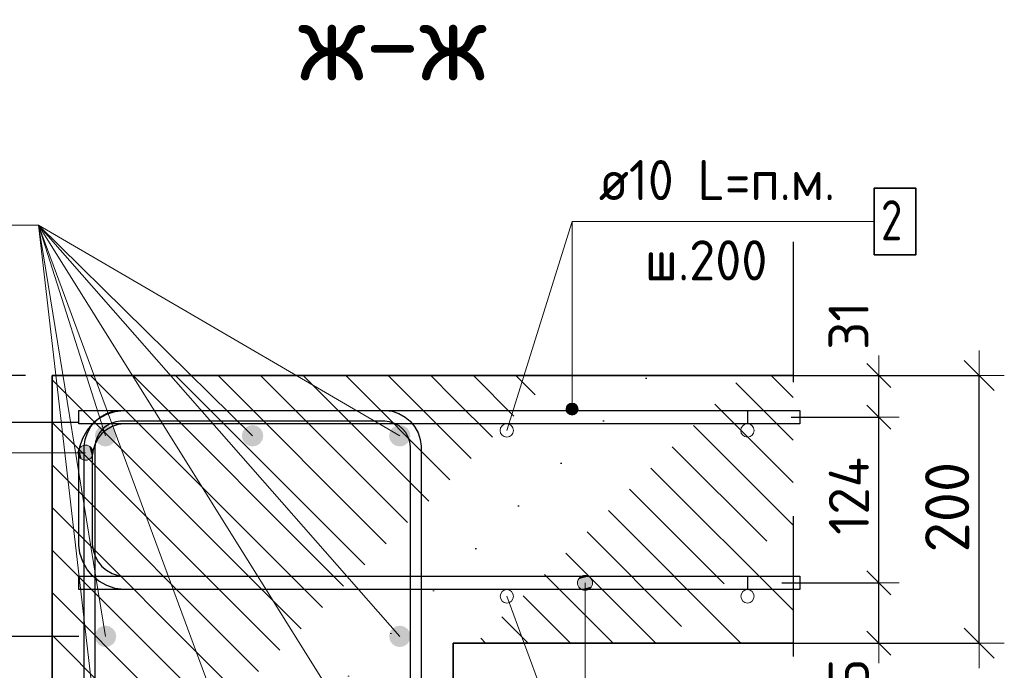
# Model space of a CAD drawing. Header units: metres. Extents: x -38 to 86, y -15 to 21.
# Tile 73 of 103: x 72.148 to 72.884, y 2.324 to 2.81. Entities that reach past the tile are written whole.
import ezdxf

# ---------------------------------------------------------------- set-up
doc = ezdxf.new("R2010")
doc.units = ezdxf.units.M
doc.header["$PDMODE"] = 65
doc.linetypes.add('______4', pattern=[0.135, 0.105, -0.03])
for name, color, linetype, lineweight in [('XR$4$Арм. стержнями верхней зоны', 180, 'Continuous', 35), ('XR$4$Арм. стержнями нижней зоны', 180, 'Continuous', 35), ('XR$4$Арм.стержн. Арматура края', 96, 'Continuous', 35), ('XR$4$Арм.стержн. Хомут', 240, 'Continuous', 35), ('XR$4$Арм.стержн.горизонт. 1', 180, 'Continuous', 35), ('XR$4$Размерная линия (1)', 7, 'Continuous', 13), ('XR$4$Размерная линия_ общее', 7, 'Continuous', 13)]:
    doc.layers.add(name, color=color, linetype=linetype, lineweight=lineweight)
doc.styles.add('ISOCPEUR', font='txt')
doc.dimstyles.new('DIMSTYLE_12', dxfattribs={"dimtxt": 0.03, "dimasz": 0.03, "dimexe": 0, "dimexo": 0, "dimgap": 0.015, "dimtad": 2, "dimdec": 0, "dimlfac": 1000, "dimrnd": 1, "dimzin": 12, "dimdsep": 46, "dimtxsty": 'ISOCPEUR', "dimblk1": 'ALL_ML_STRICH', "dimblk2": 'ALL_ML_STRICH', "dimsah": 1, "dimcen": 0, "dimclrd": 7, "dimclre": 256, "dimclrt": 7, "dimadec": 0, "dimazin": 0, "dimtfac": 1, "dimtdec": 0, "dimtix": 1, "dimtmove": 2, "dimatfit": 3, "dimfxl": 0, "dimtzin": 0, "dimlwd": 0, "dimlwe": -3, "dimarcsym": 0})
doc.dimstyles.new('DIMSTYLE_14', dxfattribs={"dimtxt": 0.03, "dimasz": 0.03, "dimexe": 0, "dimexo": 0, "dimgap": 0.015, "dimtad": 2, "dimdec": 0, "dimlfac": 1000, "dimrnd": 1, "dimzin": 12, "dimdsep": 46, "dimtxsty": 'ISOCPEUR', "dimblk1": 'ALL_ML_STRICH', "dimblk2": 'ALL_ML_STRICH', "dimsah": 1, "dimcen": 0, "dimclrd": 7, "dimclre": 256, "dimclrt": 7, "dimadec": 0, "dimazin": 0, "dimtfac": 1, "dimtdec": 0, "dimtix": 1, "dimtmove": 2, "dimatfit": 3, "dimfxl": 0, "dimtvp": 1.2, "dimtzin": 0, "dimlwd": 0, "dimlwe": -3, "dimarcsym": 0})
doc.dimstyles.new('DIMSTYLE_23', dxfattribs={"dimtxt": 0.03, "dimasz": 0.03, "dimexe": 0, "dimexo": 0, "dimgap": 0.015, "dimtad": 2, "dimdec": 0, "dimlfac": 1000, "dimrnd": 5, "dimzin": 12, "dimdsep": 46, "dimtxsty": 'ISOCPEUR', "dimblk1": 'ALL_ML_STRICH', "dimblk2": 'ALL_ML_STRICH', "dimsah": 1, "dimcen": 0, "dimclrd": 7, "dimclre": 256, "dimclrt": 7, "dimadec": 0, "dimazin": 0, "dimtfac": 1, "dimtdec": 0, "dimtix": 1, "dimtmove": 2, "dimatfit": 3, "dimfxl": 0, "dimtvp": 1.2, "dimtzin": 0, "dimlwd": 0, "dimlwe": -3, "dimarcsym": 0})
doc.dimstyles.new('DIMSTYLE_24', dxfattribs={"dimtxt": 0.03, "dimasz": 0.03, "dimexe": 0, "dimexo": 0, "dimgap": 0.015, "dimtad": 2, "dimdec": 0, "dimlfac": 1000, "dimrnd": 5, "dimzin": 12, "dimdsep": 46, "dimtxsty": 'ISOCPEUR', "dimblk1": 'ALL_ML_STRICH', "dimblk2": 'ALL_ML_STRICH', "dimsah": 1, "dimcen": 0, "dimclrd": 7, "dimclre": 256, "dimclrt": 7, "dimadec": 0, "dimazin": 0, "dimtfac": 1, "dimtdec": 0, "dimtix": 1, "dimtmove": 2, "dimatfit": 3, "dimfxl": 0, "dimtzin": 0, "dimlwd": 0, "dimlwe": -3, "dimarcsym": 0})
doc.dimstyles.new('DIMSTYLE_8', dxfattribs={"dimtxt": 0.033, "dimasz": 0.0375, "dimexe": 0, "dimexo": 0, "dimgap": 0.0165, "dimtad": 2, "dimdec": 0, "dimlfac": 1000, "dimrnd": 1, "dimzin": 12, "dimdsep": 46, "dimtxsty": 'ISOCPEUR', "dimblk1": 'ALL_ML_STRICH', "dimblk2": 'ALL_ML_STRICH', "dimsah": 1, "dimcen": 0, "dimclrd": 7, "dimclre": 256, "dimclrt": 7, "dimadec": 0, "dimazin": 0, "dimtfac": 1, "dimtdec": 0, "dimtix": 1, "dimtmove": 2, "dimatfit": 3, "dimfxl": 0, "dimtzin": 0, "dimlwd": 0, "dimlwe": -3, "dimarcsym": 0})
pattern_1 = [(135, (0, 0), (-0.031819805, -0.031819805), [0.4, -0.05, 0, -0.05]), (135, (-0.01591, -0.01591), (-0.031819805, -0.031819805), [0.8, -0.1, 0.1, -0.1])]

# ---------------------------------------------------------------- blocks, each defined once
blk = doc.blocks.new('ALL_ML_STRICH')
at = {"color": 0, "linetype": 'ByBlock', "lineweight": -2}
for p, q in [((0, -0.5), (0, 0.5)), ((-0.3, -0.3), (0.3, 0.3)), ((-1, 0), (0.5, 0))]:
    blk.add_line(p, q, dxfattribs=at)
blk = doc.blocks.new('*D97')
at = {"layer": 'DEFPOINTS', "color": 7, "linetype": 'Continuous', "lineweight": 13, "transparency": 33554687}
for p in [(72.69392, 2.54403), (72.69392, 2.34403), (72.86547, 2.34403)]:
    blk.add_point(p, dxfattribs=at)
at = {"layer": 'XR$4$Размерная линия_ общее', "color": 253, "linetype": 'Continuous', "lineweight": -2, "true_color": 0xa0a0a0, "transparency": 33554687}
for p, q in [((72.71392, 2.54403), (72.86547, 2.54403)), ((72.71392, 2.34403), (72.86547, 2.34403))]:
    blk.add_line(p, q, dxfattribs=at)
at = {"layer": 'XR$4$Размерная линия_ общее', "color": 7, "linetype": 'Continuous', "lineweight": -2, "transparency": 33554687}
blk.add_line((72.86547, 2.34403), (72.86547, 2.54403), dxfattribs=at)
at = {"layer": 'XR$4$Размерная линия_ общее', "color": 7, "linetype": 'Continuous', "lineweight": 13, "transparency": 33554687, "xscale": 0.0375, "yscale": 0.0375, "zscale": 0.0375}
for p, rotation in [((72.86547, 2.54403), 90), ((72.86547, 2.34403), 270)]:
    blk.add_blockref('ALL_ML_STRICH', p, dxfattribs=dict(at, rotation=rotation))
at = {"layer": 'XR$4$Размерная линия_ общее', "color": 7, "linetype": 'Continuous', "lineweight": 13, "transparency": 33554687, "insert": (72.84147, 2.44568), "char_height": 0.033, "width": 0.099, "attachment_point": 5, "rotation": 90, "style": 'ISOCPEUR'}
blk.add_mtext('\\A1;{200}', dxfattribs=at)
blk = doc.blocks.new('*D216')
at = {"layer": 'DEFPOINTS', "color": 7, "linetype": 'Continuous', "lineweight": 13, "transparency": 33554687}
for p in [(72.69781, 2.38903), (72.71066, 2.34403), (72.79047, 2.34403)]:
    blk.add_point(p, dxfattribs=at)
at = {"layer": 'XR$4$Размерная линия (1)', "color": 9, "linetype": 'Continuous', "lineweight": -2, "true_color": 0xc7c7c7, "transparency": 33554687}
for p, q in [((72.71781, 2.38903), (72.79047, 2.38903)), ((72.73066, 2.34403), (72.79047, 2.34403))]:
    blk.add_line(p, q, dxfattribs=at)
at = {"layer": 'XR$4$Размерная линия (1)', "color": 7, "linetype": 'Continuous', "lineweight": -2, "transparency": 33554687}
blk.add_line((72.79047, 2.34403), (72.79047, 2.38903), dxfattribs=at)
at = {"layer": 'XR$4$Размерная линия (1)', "color": 7, "linetype": 'Continuous', "lineweight": 13, "transparency": 33554687, "xscale": 0.03, "yscale": 0.03, "zscale": 0.03}
for p, rotation in [((72.79047, 2.38903), 90), ((72.79047, 2.34403), 270)]:
    blk.add_blockref('ALL_ML_STRICH', p, dxfattribs=dict(at, rotation=rotation))
at = {"layer": 'XR$4$Размерная линия (1)', "color": 7, "linetype": 'Continuous', "lineweight": 13, "transparency": 33554687, "insert": (72.76796, 2.31028), "char_height": 0.03, "width": 0.06, "attachment_point": 5, "rotation": 90, "style": 'ISOCPEUR'}
blk.add_mtext('\\A1;{45}', dxfattribs=at)
blk = doc.blocks.new('*D217')
at = {"layer": 'DEFPOINTS', "color": 7, "linetype": 'Continuous', "lineweight": 13, "transparency": 33554687}
for p in [(72.70483, 2.51303), (72.69781, 2.38903), (72.79047, 2.38903)]:
    blk.add_point(p, dxfattribs=at)
at = {"layer": 'XR$4$Размерная линия (1)', "color": 9, "linetype": 'Continuous', "lineweight": -2, "true_color": 0xc7c7c7, "transparency": 33554687}
for p, q in [((72.72483, 2.51303), (72.79047, 2.51303)), ((72.71781, 2.38903), (72.79047, 2.38903))]:
    blk.add_line(p, q, dxfattribs=at)
at = {"layer": 'XR$4$Размерная линия (1)', "color": 7, "linetype": 'Continuous', "lineweight": -2, "transparency": 33554687}
blk.add_line((72.79047, 2.38903), (72.79047, 2.51303), dxfattribs=at)
at = {"layer": 'XR$4$Размерная линия (1)', "color": 7, "linetype": 'Continuous', "lineweight": 13, "transparency": 33554687, "xscale": 0.03, "yscale": 0.03, "zscale": 0.03}
for p, rotation in [((72.79047, 2.51303), 90), ((72.79047, 2.38903), 270)]:
    blk.add_blockref('ALL_ML_STRICH', p, dxfattribs=dict(at, rotation=rotation))
at = {"layer": 'XR$4$Размерная линия (1)', "color": 7, "linetype": 'Continuous', "lineweight": 13, "transparency": 33554687, "insert": (72.76797, 2.45403), "char_height": 0.03, "width": 0.09, "attachment_point": 5, "rotation": 90, "style": 'ISOCPEUR'}
blk.add_mtext('\\A1;{124}', dxfattribs=at)
blk = doc.blocks.new('*D218')
at = {"layer": 'DEFPOINTS', "color": 7, "linetype": 'Continuous', "lineweight": 13, "transparency": 33554687}
for p in [(72.68696, 2.54403), (72.70483, 2.51303), (72.79047, 2.51303)]:
    blk.add_point(p, dxfattribs=at)
at = {"layer": 'XR$4$Размерная линия (1)', "color": 9, "linetype": 'Continuous', "lineweight": -2, "true_color": 0xc7c7c7, "transparency": 33554687}
for p, q in [((72.70696, 2.54403), (72.79047, 2.54403)), ((72.72483, 2.51303), (72.79047, 2.51303))]:
    blk.add_line(p, q, dxfattribs=at)
at = {"layer": 'XR$4$Размерная линия (1)', "color": 7, "linetype": 'Continuous', "lineweight": -2, "transparency": 33554687}
blk.add_line((72.79047, 2.51303), (72.79047, 2.54403), dxfattribs=at)
at = {"layer": 'XR$4$Размерная линия (1)', "color": 7, "linetype": 'Continuous', "lineweight": 13, "transparency": 33554687, "xscale": 0.03, "yscale": 0.03, "zscale": 0.03}
for p, rotation in [((72.79047, 2.54403), 90), ((72.79047, 2.51303), 270)]:
    blk.add_blockref('ALL_ML_STRICH', p, dxfattribs=dict(at, rotation=rotation))
at = {"layer": 'XR$4$Размерная линия (1)', "color": 7, "linetype": 'Continuous', "lineweight": 13, "transparency": 33554687, "insert": (72.76773, 2.58132), "char_height": 0.03, "width": 0.06, "attachment_point": 5, "rotation": 90, "style": 'ISOCPEUR'}
blk.add_mtext('\\A1;{31}', dxfattribs=at)
blk = doc.blocks.new('*D244')
at = {"layer": 'DEFPOINTS', "color": 7, "linetype": 'Continuous', "lineweight": 13, "transparency": 33554687}
for p in [(72.21203, 2.34903), (72.12431, 2.22403), (72.21203, 2.22403)]:
    blk.add_point(p, dxfattribs=at)
at = {"layer": 'XR$4$Размерная линия (1)', "color": 9, "linetype": 'Continuous', "lineweight": -2, "true_color": 0xc7c7c7, "transparency": 33554687}
for p, q in [((72.19203, 2.34903), (72.12431, 2.34903)), ((72.19203, 2.22403), (72.12431, 2.22403))]:
    blk.add_line(p, q, dxfattribs=at)
at = {"layer": 'XR$4$Размерная линия (1)', "color": 7, "linetype": 'Continuous', "lineweight": -2, "transparency": 33554687}
blk.add_line((72.12431, 2.22403), (72.12431, 2.34903), dxfattribs=at)
at = {"layer": 'XR$4$Размерная линия (1)', "color": 7, "linetype": 'Continuous', "lineweight": 13, "transparency": 33554687, "xscale": 0.03, "yscale": 0.03, "zscale": 0.03}
for p, rotation in [((72.12431, 2.34903), 90), ((72.12431, 2.22403), 270)]:
    blk.add_blockref('ALL_ML_STRICH', p, dxfattribs=dict(at, rotation=rotation))
at = {"layer": 'XR$4$Размерная линия (1)', "color": 7, "linetype": 'Continuous', "lineweight": 13, "transparency": 33554687, "insert": (72.10181, 2.29103), "char_height": 0.03, "width": 0.09, "attachment_point": 5, "rotation": 90, "style": 'ISOCPEUR'}
blk.add_mtext('\\A1;{125}', dxfattribs=at)
blk = doc.blocks.new('*D245')
at = {"layer": 'DEFPOINTS', "color": 7, "linetype": 'Continuous', "lineweight": 13, "transparency": 33554687}
for p in [(72.21207, 2.50903), (72.12431, 2.34903), (72.21203, 2.34903)]:
    blk.add_point(p, dxfattribs=at)
at = {"layer": 'XR$4$Размерная линия (1)', "color": 9, "linetype": 'Continuous', "lineweight": -2, "true_color": 0xc7c7c7, "transparency": 33554687}
for p, q in [((72.19207, 2.50903), (72.12431, 2.50903)), ((72.19203, 2.34903), (72.12431, 2.34903))]:
    blk.add_line(p, q, dxfattribs=at)
at = {"layer": 'XR$4$Размерная линия (1)', "color": 7, "linetype": 'Continuous', "lineweight": -2, "transparency": 33554687}
blk.add_line((72.12431, 2.34903), (72.12431, 2.50903), dxfattribs=at)
at = {"layer": 'XR$4$Размерная линия (1)', "color": 7, "linetype": 'Continuous', "lineweight": 13, "transparency": 33554687, "xscale": 0.03, "yscale": 0.03, "zscale": 0.03}
for p, rotation in [((72.12431, 2.50903), 90), ((72.12431, 2.34903), 270)]:
    blk.add_blockref('ALL_ML_STRICH', p, dxfattribs=dict(at, rotation=rotation))
at = {"layer": 'XR$4$Размерная линия (1)', "color": 7, "linetype": 'Continuous', "lineweight": 13, "transparency": 33554687, "insert": (72.10181, 2.43353), "char_height": 0.03, "width": 0.09, "attachment_point": 5, "rotation": 90, "style": 'ISOCPEUR'}
blk.add_mtext('\\A1;{160}', dxfattribs=at)
blk = doc.blocks.new('*D246')
at = {"layer": 'DEFPOINTS', "color": 7, "linetype": 'Continuous', "lineweight": 13, "transparency": 33554687}
for p in [(72.17211, 2.54403), (72.12431, 2.50903), (72.21207, 2.50903)]:
    blk.add_point(p, dxfattribs=at)
at = {"layer": 'XR$4$Размерная линия (1)', "color": 9, "linetype": 'Continuous', "lineweight": -2, "true_color": 0xc7c7c7, "transparency": 33554687}
for p, q in [((72.15211, 2.54403), (72.12431, 2.54403)), ((72.19207, 2.50903), (72.12431, 2.50903))]:
    blk.add_line(p, q, dxfattribs=at)
at = {"layer": 'XR$4$Размерная линия (1)', "color": 7, "linetype": 'Continuous', "lineweight": -2, "transparency": 33554687}
blk.add_line((72.12431, 2.50903), (72.12431, 2.54403), dxfattribs=at)
at = {"layer": 'XR$4$Размерная линия (1)', "color": 7, "linetype": 'Continuous', "lineweight": 13, "transparency": 33554687, "xscale": 0.03, "yscale": 0.03, "zscale": 0.03}
for p, rotation in [((72.12431, 2.54403), 90), ((72.12431, 2.50903), 270)]:
    blk.add_blockref('ALL_ML_STRICH', p, dxfattribs=dict(at, rotation=rotation))
at = {"layer": 'XR$4$Размерная линия (1)', "color": 7, "linetype": 'Continuous', "lineweight": 13, "transparency": 33554687, "insert": (72.10157, 2.57977), "char_height": 0.03, "width": 0.06, "attachment_point": 5, "rotation": 90, "style": 'ISOCPEUR'}
blk.add_mtext('\\A1;{35}', dxfattribs=at)
blk = doc.blocks.new('*D247')
at = {"layer": 'DEFPOINTS', "color": 7, "linetype": 'Continuous', "lineweight": 13, "transparency": 33554687}
for p in [(72.17211, 2.54403), (72.03736, 2.18403), (72.17211, 2.18403)]:
    blk.add_point(p, dxfattribs=at)
at = {"layer": 'XR$4$Размерная линия (1)', "color": 9, "linetype": 'Continuous', "lineweight": -2, "true_color": 0xc7c7c7, "transparency": 33554687}
for p, q in [((72.15211, 2.54403), (72.03736, 2.54403)), ((72.15211, 2.18403), (72.03736, 2.18403))]:
    blk.add_line(p, q, dxfattribs=at)
at = {"layer": 'XR$4$Размерная линия (1)', "color": 7, "linetype": 'Continuous', "lineweight": -2, "transparency": 33554687}
blk.add_line((72.03736, 2.18403), (72.03736, 2.54403), dxfattribs=at)
at = {"layer": 'XR$4$Размерная линия (1)', "color": 7, "linetype": 'Continuous', "lineweight": 13, "transparency": 33554687, "xscale": 0.03, "yscale": 0.03, "zscale": 0.03}
for p, rotation in [((72.03736, 2.54403), 90), ((72.03736, 2.18403), 270)]:
    blk.add_blockref('ALL_ML_STRICH', p, dxfattribs=dict(at, rotation=rotation))
at = {"layer": 'XR$4$Размерная линия (1)', "color": 7, "linetype": 'Continuous', "lineweight": 13, "transparency": 33554687, "insert": (72.01486, 2.36553), "char_height": 0.03, "width": 0.09, "attachment_point": 5, "rotation": 90, "style": 'ISOCPEUR'}
blk.add_mtext('\\A1;{360}', dxfattribs=at)

msp = doc.modelspace()

# ---------------------------------------------------------------- hatches: boundary and pattern name
at = {"linetype": 'Continuous', "lineweight": 13, "transparency": 33554687}
h = msp.add_hatch(dxfattribs=at)
h.set_pattern_fill('__________540', scale=0.015, style=0, pattern_type=2)
h.set_pattern_definition(pattern_1)
h.paths.add_polyline_path([(72.47211, 2.54403), (72.17211, 2.54403), (72.17211, 2.18403), (72.47211, 2.18403)], flags=0)
at = {"linetype": 'Continuous', "lineweight": 25, "transparency": 33554687}
h = msp.add_hatch(dxfattribs=at)
h.set_pattern_fill('__________540', scale=0.015, style=0, pattern_type=2)
h.set_pattern_definition(pattern_1)
h.paths.add_polyline_path([(72.47211, 2.54403), (72.47211, 2.34403), (72.72626, 2.34403), (72.72626, 2.54403)], flags=0)
at = {"layer": 'XR$4$Арм. стержнями верхней зоны', "linetype": 'Continuous', "lineweight": 13, "transparency": 33554687}
for points in [[(72.56482, 2.52128), (72.55708, 2.52128), (72.55645, 2.51903)], [(72.56482, 2.52128), (72.55645, 2.51903), (72.56545, 2.51903)], [(72.56545, 2.51903), (72.55645, 2.51903), (72.55708, 2.51678)], [(72.5632, 2.5229), (72.5587, 2.5229), (72.55708, 2.52128)], [(72.5632, 2.5229), (72.55708, 2.52128), (72.56482, 2.52128)], [(72.56545, 2.51903), (72.55708, 2.51678), (72.56482, 2.51678)], [(72.5587, 2.5229), (72.5632, 2.5229), (72.56095, 2.52353)], [(72.56482, 2.51678), (72.55708, 2.51678), (72.5587, 2.51516)], [(72.56482, 2.51678), (72.5587, 2.51516), (72.5632, 2.51516)], [(72.5632, 2.51516), (72.5587, 2.51516), (72.56095, 2.51453)]]:
    msp.add_hatch(color=7, dxfattribs=at).paths.add_polyline_path(points)
at = {"layer": 'XR$4$Арм. стержнями нижней зоны', "linetype": 'Continuous', "lineweight": 13, "transparency": 33554687}
for points in [[(72.56578, 2.39185), (72.57545, 2.39185), (72.57343, 2.39387)], [(72.56578, 2.39185), (72.57343, 2.39387), (72.5678, 2.39387)], [(72.5678, 2.39387), (72.57343, 2.39387), (72.57062, 2.39466)], [(72.56499, 2.38903), (72.57624, 2.38903), (72.57545, 2.39185)], [(72.56499, 2.38903), (72.57545, 2.39185), (72.56578, 2.39185)], [(72.56578, 2.38622), (72.57624, 2.38903), (72.56499, 2.38903)], [(72.56578, 2.38622), (72.57545, 2.38622), (72.57624, 2.38903)], [(72.5678, 2.3842), (72.57545, 2.38622), (72.56578, 2.38622)], [(72.5678, 2.3842), (72.57343, 2.3842), (72.57545, 2.38622)], [(72.57343, 2.3842), (72.5678, 2.3842), (72.57062, 2.38341)]]:
    msp.add_hatch(color=7, dxfattribs=at).paths.add_polyline_path(points)
at = {"layer": 'XR$4$Арм.стержн. Арматура края', "linetype": 'Continuous', "lineweight": 13, "transparency": 33554687}
for points in [[(72.19219, 2.48356), (72.19219, 2.48918), (72.19141, 2.48637)], [(72.19219, 2.48918), (72.19422, 2.48153), (72.19422, 2.49121)], [(72.19219, 2.48918), (72.19219, 2.48356), (72.19422, 2.48153)], [(72.19422, 2.49121), (72.19703, 2.48074), (72.19703, 2.49199)], [(72.19422, 2.49121), (72.19422, 2.48153), (72.19703, 2.48074)], [(72.19703, 2.49199), (72.19703, 2.48074), (72.19984, 2.48153)], [(72.19703, 2.49199), (72.19984, 2.48153), (72.19984, 2.49121)], [(72.19984, 2.49121), (72.19984, 2.48153), (72.20187, 2.48356)], [(72.19984, 2.49121), (72.20187, 2.48356), (72.20187, 2.48918)], [(72.20187, 2.48918), (72.20187, 2.48356), (72.20266, 2.48637)]]:
    msp.add_hatch(color=7, dxfattribs=at).paths.add_polyline_path(points)
at = {"layer": 'XR$4$Арм.стержн.горизонт. 1', "linetype": 'Continuous', "lineweight": 50, "transparency": 33554687}
for points in [[(72.22007, 2.49903), (72.21946, 2.5021), (72.21773, 2.50469), (72.21513, 2.50642), (72.21207, 2.50703), (72.20901, 2.50642), (72.20641, 2.50469), (72.20468, 2.5021), (72.20407, 2.49903), (72.20468, 2.49597), (72.20641, 2.49338), (72.20901, 2.49164), (72.21207, 2.49103), (72.21513, 2.49164), (72.21773, 2.49338), (72.21946, 2.49597)], [(72.32999, 2.49903), (72.32939, 2.5021), (72.32765, 2.50469), (72.32506, 2.50642), (72.32199, 2.50703), (72.31893, 2.50642), (72.31634, 2.50469), (72.3146, 2.5021), (72.31399, 2.49903), (72.3146, 2.49597), (72.31634, 2.49338), (72.31893, 2.49164), (72.32199, 2.49103), (72.32506, 2.49164), (72.32765, 2.49338), (72.32939, 2.49597)], [(72.44007, 2.49903), (72.43946, 2.5021), (72.43773, 2.50469), (72.43513, 2.50642), (72.43207, 2.50703), (72.42901, 2.50642), (72.42641, 2.50469), (72.42468, 2.5021), (72.42407, 2.49903), (72.42468, 2.49597), (72.42641, 2.49338), (72.42901, 2.49164), (72.43207, 2.49103), (72.43513, 2.49164), (72.43773, 2.49338), (72.43946, 2.49597)], [(72.22003, 2.34903), (72.21942, 2.3521), (72.21769, 2.35469), (72.21509, 2.35642), (72.21203, 2.35703), (72.20897, 2.35642), (72.20638, 2.35469), (72.20464, 2.3521), (72.20403, 2.34903), (72.20464, 2.34597), (72.20638, 2.34338), (72.20897, 2.34164), (72.21203, 2.34103), (72.21509, 2.34164), (72.21769, 2.34338), (72.21942, 2.34597)], [(72.44011, 2.34903), (72.4395, 2.3521), (72.43777, 2.35469), (72.43517, 2.35642), (72.43211, 2.35703), (72.42905, 2.35642), (72.42645, 2.35469), (72.42472, 2.3521), (72.42411, 2.34903), (72.42472, 2.34597), (72.42645, 2.34338), (72.42905, 2.34164), (72.43211, 2.34103), (72.43517, 2.34164), (72.43777, 2.34338), (72.4395, 2.34597)]]:
    msp.add_hatch(color=7, dxfattribs=at).paths.add_polyline_path(points)

# ---------------------------------------------------------------- linework, layer by layer
at = {"color": 7, "linetype": 'Continuous', "lineweight": 13, "transparency": 33554687}
for p, q in [((72.51211, 2.50298), (72.56095, 2.6592)), ((72.51215, 2.37898), (72.57062, 2.22046))]:
    msp.add_line(p, q, dxfattribs=at)
at = {"color": 7, "linetype": '______4', "lineweight": 25, "transparency": 33554687}
msp.add_line((72.72626, 2.64403), (72.72626, 2.24403), dxfattribs=at)
at = {"color": 7, "linetype": 'Continuous', "lineweight": 35, "transparency": 33554687}
for p, q in [((72.17211, 2.54403), (72.17211, 2.18403)), ((72.47211, 2.54403), (72.17211, 2.54403)), ((72.72626, 2.54403), (72.47211, 2.54403)), ((72.47211, 2.18403), (72.47211, 2.34403)), ((72.47211, 2.34403), (72.72626, 2.34403))]:
    msp.add_line(p, q, dxfattribs=at)
at = {"color": 7, "linetype": 'Continuous', "lineweight": 13, "transparency": 33554687}
for centre in [(72.51211, 2.50298), (72.69211, 2.50298), (72.51215, 2.37898), (72.69215, 2.37898)]:
    msp.add_circle(centre, 0.005, dxfattribs=at)
at = {"layer": 'XR$4$Арм. стержнями верхней зоны', "color": 7, "linetype": 'Continuous', "lineweight": 13, "transparency": 33554687}
for p, q in [((72.56095, 2.6592), (72.78695, 2.6592)), ((72.56095, 2.6592), (72.56095, 2.51903)), ((72.55645, 2.51903), (72.55645, 2.51903)), ((72.56095, 2.52353), (72.56095, 2.52353)), ((72.56545, 2.51903), (72.56545, 2.51903)), ((72.56095, 2.51453), (72.56095, 2.51453))]:
    msp.add_line(p, q, dxfattribs=at)
at = {"layer": 'XR$4$Арм. стержнями верхней зоны', "color": 7, "linetype": 'Continuous', "lineweight": 35, "transparency": 33554687}
msp.add_lwpolyline([(72.78695, 2.6342), (72.81795, 2.6342), (72.81795, 2.6842), (72.78695, 2.6842), (72.78695, 2.6342)], dxfattribs=at)
at = {"layer": 'XR$4$Арм. стержнями верхней зоны', "color": 4, "linetype": 'Continuous', "lineweight": 25, "transparency": 33554687}
msp.add_lwpolyline([(72.19209, 2.51803), (72.73126, 2.51803), (72.73126, 2.50803), (72.19209, 2.50803), (72.19209, 2.51803)], dxfattribs=at)
at = {"layer": 'XR$4$Арм. стержнями верхней зоны', "color": 7, "linetype": 'Continuous', "lineweight": 13, "transparency": 33554687}
msp.add_circle((72.56095, 2.51903), 0.0045, dxfattribs=at)
at = {"layer": 'XR$4$Арм. стержнями нижней зоны', "color": 7, "linetype": 'Continuous', "lineweight": 13, "transparency": 33554687}
for p, q in [((72.57062, 2.39466), (72.57062, 2.39466)), ((72.56499, 2.38903), (72.56499, 2.38903)), ((72.57062, 2.22046), (72.57062, 2.38903)), ((72.57624, 2.38903), (72.57624, 2.38903)), ((72.57062, 2.38341), (72.57062, 2.38341))]:
    msp.add_line(p, q, dxfattribs=at)
at = {"layer": 'XR$4$Арм. стержнями нижней зоны', "color": 4, "linetype": 'Continuous', "lineweight": 25, "transparency": 33554687}
msp.add_lwpolyline([(72.19206, 2.39403), (72.73126, 2.39403), (72.73126, 2.38403), (72.19206, 2.38403), (72.19206, 2.39403)], dxfattribs=at)
at = {"layer": 'XR$4$Арм. стержнями нижней зоны', "color": 7, "linetype": 'Continuous', "lineweight": 13, "transparency": 33554687}
msp.add_circle((72.57062, 2.38903), 0.00563, dxfattribs=at)
at = {"layer": 'XR$4$Арм.стержн. Арматура края', "color": 7, "linetype": 'Continuous', "lineweight": 13, "transparency": 33554687}
for p, q in [((72.19703, 2.49199), (72.19703, 2.49199)), ((72.03065, 2.48637), (72.19703, 2.48637)), ((72.19141, 2.48637), (72.19141, 2.48637)), ((72.20266, 2.48637), (72.20266, 2.48637)), ((72.19703, 2.48074), (72.19703, 2.48074))]:
    msp.add_line(p, q, dxfattribs=at)
at = {"layer": 'XR$4$Арм.стержн. Арматура края', "color": 4, "linetype": 'Continuous', "lineweight": 25, "transparency": 33554687}
msp.add_lwpolyline([(72.69203, 2.50803), (72.22607, 2.50803), (72.22155, 2.5074), (72.21697, 2.5059), (72.21278, 2.50355), (72.20937, 2.5007), (72.20652, 2.49729), (72.20417, 2.49309), (72.20266, 2.48851), (72.20203, 2.48399), (72.20203, 2.41807), (72.20266, 2.41355), (72.20417, 2.40898), (72.20652, 2.40478), (72.20937, 2.40137), (72.21278, 2.39852), (72.21697, 2.39617), (72.22155, 2.39466), (72.22607, 2.39403), (72.69203, 2.39403), (72.69203, 2.38403), (72.22538, 2.38403), (72.21928, 2.38488), (72.21293, 2.38698), (72.20708, 2.39025), (72.20227, 2.39427), (72.19825, 2.39908), (72.19497, 2.40493), (72.19288, 2.41128), (72.19203, 2.41738), (72.19203, 2.48469), (72.19288, 2.49079), (72.19497, 2.49714), (72.19825, 2.50298), (72.20227, 2.5078), (72.20708, 2.51182), (72.21293, 2.51509), (72.21928, 2.51718), (72.22538, 2.51803), (72.69203, 2.51803), (72.69203, 2.50803)], dxfattribs=at)
at = {"layer": 'XR$4$Арм.стержн. Арматура края', "color": 7, "linetype": 'Continuous', "lineweight": 13, "transparency": 33554687}
msp.add_circle((72.19703, 2.48637), 0.00563, dxfattribs=at)
at = {"layer": 'XR$4$Арм.стержн. Хомут', "color": 40, "linetype": 'Continuous', "lineweight": 25, "transparency": 33554687}
for points in [[(72.19607, 2.23471), (72.19607, 2.49136), (72.19675, 2.49624), (72.19842, 2.50132), (72.20104, 2.50599), (72.20426, 2.50984), (72.20811, 2.51306), (72.21279, 2.51568), (72.21787, 2.51735), (72.22275, 2.51803), (72.42143, 2.51803), (72.42631, 2.51735), (72.43139, 2.51568), (72.43607, 2.51306), (72.43992, 2.50984), (72.44314, 2.50599), (72.44575, 2.50132), (72.44743, 2.49624), (72.44811, 2.49136), (72.44811, 2.23471)], [(72.19607, 2.23471), (72.19607, 2.49136), (72.19675, 2.49624), (72.19842, 2.50132), (72.20104, 2.50599), (72.20426, 2.50984), (72.20811, 2.51306), (72.21279, 2.51568), (72.21787, 2.51735), (72.22275, 2.51803), (72.42143, 2.51803), (72.42631, 2.51735), (72.43139, 2.51568), (72.43607, 2.51306), (72.43992, 2.50984), (72.44314, 2.50599), (72.44575, 2.50132), (72.44743, 2.49624), (72.44811, 2.49136), (72.44811, 2.23471)], [(72.44011, 2.23526), (72.44011, 2.4908), (72.43961, 2.49442), (72.4384, 2.49808), (72.43652, 2.50144), (72.43424, 2.50416), (72.43151, 2.50644), (72.42816, 2.50832), (72.42449, 2.50953), (72.42088, 2.51003), (72.2233, 2.51003), (72.21969, 2.50953), (72.21602, 2.50832), (72.21267, 2.50644), (72.20994, 2.50416), (72.20766, 2.50144), (72.20578, 2.49808), (72.20457, 2.49442), (72.20407, 2.4908), (72.20407, 2.23526)], [(72.44011, 2.23526), (72.44011, 2.4908), (72.43961, 2.49442), (72.4384, 2.49808), (72.43652, 2.50144), (72.43424, 2.50416), (72.43151, 2.50644), (72.42816, 2.50832), (72.42449, 2.50953), (72.42088, 2.51003), (72.2233, 2.51003), (72.21969, 2.50953), (72.21602, 2.50832), (72.21267, 2.50644), (72.20994, 2.50416), (72.20766, 2.50144), (72.20578, 2.49808), (72.20457, 2.49442), (72.20407, 2.4908), (72.20407, 2.23526)]]:
    msp.add_lwpolyline(points, dxfattribs=at)
at = {"layer": 'XR$4$Арм.стержн.горизонт. 1', "color": 7, "linetype": 'Continuous', "lineweight": 13, "transparency": 33554687}
for p, q in [((71.93584, 2.65643), (72.16184, 2.65643)), ((72.16184, 2.65643), (72.43211, 2.22403)), ((72.16184, 2.65643), (72.32199, 2.49903)), ((72.16184, 2.65643), (72.21203, 2.22403)), ((72.16184, 2.65643), (72.43211, 2.34903)), ((72.16184, 2.65643), (72.21207, 2.49903)), ((72.16184, 2.65643), (72.43207, 2.49903)), ((72.16184, 2.65643), (72.32203, 2.22403)), ((72.16184, 2.65643), (72.21203, 2.34903))]:
    msp.add_line(p, q, dxfattribs=at)

# ---------------------------------------------------------------- texts
at = {"color": 7, "linetype": 'Continuous', "lineweight": 13, "transparency": 33554687, "insert": (72.4968, 2.76454), "char_height": 0.06, "width": 0.1777778, "attachment_point": 9, "style": 'ISOCPEUR'}
msp.add_mtext('\\A1;{\\fISOCPEUR|i0|b0;\\H0.060000;\\W1.000000;\\C7;ж-ж}\\P', dxfattribs=at)
at = {"layer": 'XR$4$Арм. стержнями верхней зоны', "color": 7, "linetype": 'Continuous', "lineweight": 25, "transparency": 33554687, "char_height": 0.03, "attachment_point": 7, "style": 'ISOCPEUR'}
for s, insert, width in [('\\W0.94;ø10 L=п.м.', (72.58095, 2.6752), 0.1999831), ('\\W0.78;2', (72.79195, 2.6452), 0.0326407), ('\\W0.95;ш.200 ', (72.61545, 2.6152), 0.1311997)]:
    msp.add_mtext(s, dxfattribs=dict(at, insert=insert, width=width))

# ---------------------------------------------------------------- dimensions: what is measured, and where the dimension line sits
at = {"layer": 'XR$4$Размерная линия (1)', "color": 7, "linetype": 'Continuous', "lineweight": 13, "transparency": 33554687}
for base, p1, p2, dimstyle, picture, middle in [((72.12431, 2.54403), (72.19207, 2.50903), (72.15211, 2.54403), 'DIMSTYLE_23', '*D246', (72.10157, 2.57977)), ((72.79047, 2.54403), (72.72483, 2.51303), (72.70696, 2.54403), 'DIMSTYLE_14', '*D218', (72.76773, 2.58132)), ((72.03736, 2.54403), (72.15211, 2.18403), (72.15211, 2.54403), 'DIMSTYLE_24', '*D247', (72.01486, 2.36553)), ((72.79047, 2.51303), (72.71781, 2.38903), (72.72483, 2.51303), 'DIMSTYLE_12', '*D217', (72.76797, 2.45403)), ((72.12431, 2.50903), (72.19203, 2.34903), (72.19207, 2.50903), 'DIMSTYLE_24', '*D245', (72.10181, 2.43353)), ((72.79047, 2.38903), (72.73066, 2.34403), (72.71781, 2.38903), 'DIMSTYLE_14', '*D216', (72.76796, 2.31028)), ((72.12431, 2.34903), (72.19203, 2.22403), (72.19203, 2.34903), 'DIMSTYLE_24', '*D244', (72.10181, 2.29103))]:
    dim = msp.add_linear_dim(base=base, p1=p1, p2=p2, angle=90, dimstyle=dimstyle, override={"dimpost": '<>', "dimclrd": 7, "dimclre": 9, "dimclrt": 7, "dimlwd": 0, "dimlwe": 65533}, dxfattribs=at)
    dim.commit()
    dim.dimension.update_dxf_attribs({"geometry": picture, "text_midpoint": middle, "dimtype": 160})
at = {"layer": 'XR$4$Размерная линия_ общее', "color": 7, "linetype": 'Continuous', "lineweight": 13, "transparency": 33554687}
dim = msp.add_linear_dim(base=(72.86547, 2.54403), p1=(72.71392, 2.34403), p2=(72.71392, 2.54403), angle=90, dimstyle='DIMSTYLE_8', override={"dimpost": '<>', "dimclrd": 7, "dimclre": 253, "dimclrt": 7, "dimlwd": 0, "dimlwe": 65533}, dxfattribs=at)
dim.commit()
dim.dimension.update_dxf_attribs({"geometry": '*D97', "text_midpoint": (72.84147, 2.44568), "dimtype": 160})

doc.saveas('drawing.dxf')
